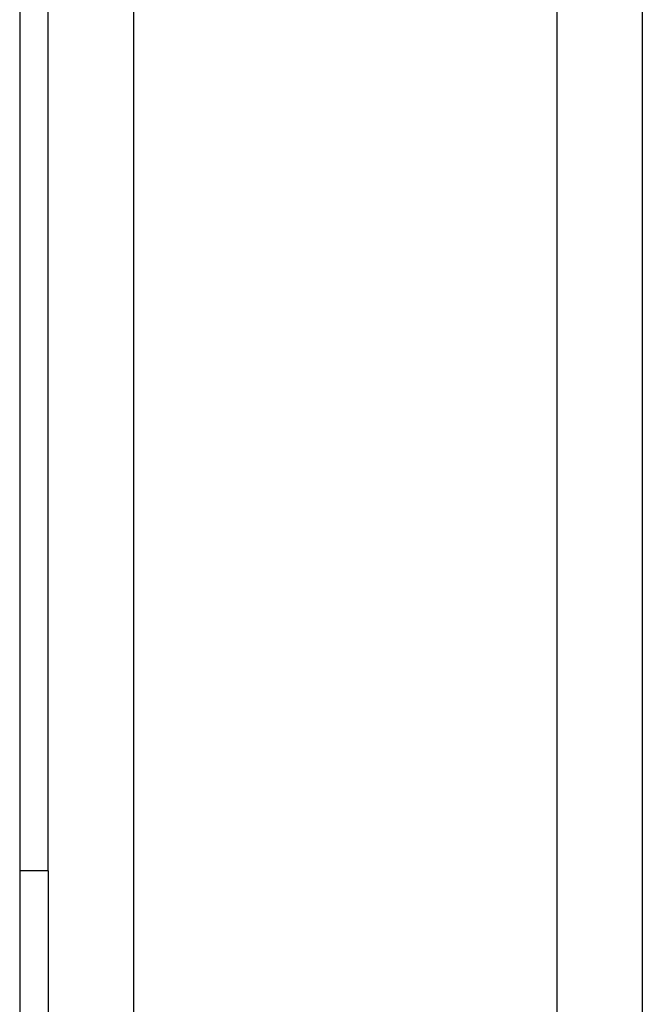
# Model space of a CAD drawing. Header units: inches. Extents: x 6 to 216, y 11 to 118.
# Tile 182 of 212: x 102.211 to 102.604, y 24.821 to 25.442. Entities that reach past the tile are written whole.
import ezdxf

# ---------------------------------------------------------------- set-up
doc = ezdxf.new("R2010")
doc.units = ezdxf.units.IN
doc.header["$MEASUREMENT"] = 0
doc.layers.add('Visible Edges(ANSI)', color=7, linetype='Continuous', lineweight=25)
doc.layers.add('Visible Tangent Edges(ANSI)', color=7, linetype='Continuous', lineweight=25)

msp = doc.modelspace()

# ---------------------------------------------------------------- linework, layer by layer
at = {"layer": 'Visible Edges(ANSI)'}
for p, q in [((102.21054, 79.61773), (102.21054, 20.13673)), ((102.60354, 49.49569), (102.60354, 24.60778)), ((102.22854, 24.90474), (102.22854, 49.19822)), ((102.22854, 24.90474), (102.22854, 24.77974))]:
    msp.add_line(p, q, dxfattribs=at)
at = {"layer": 'Visible Tangent Edges(ANSI)'}
for p, q in [((102.28239, 49.49387), (102.28239, 24.60959)), ((102.54969, 24.6087), (102.54969, 49.49476)), ((102.22854, 24.90474), (102.21054, 24.90474))]:
    msp.add_line(p, q, dxfattribs=at)

doc.saveas('drawing.dxf')
